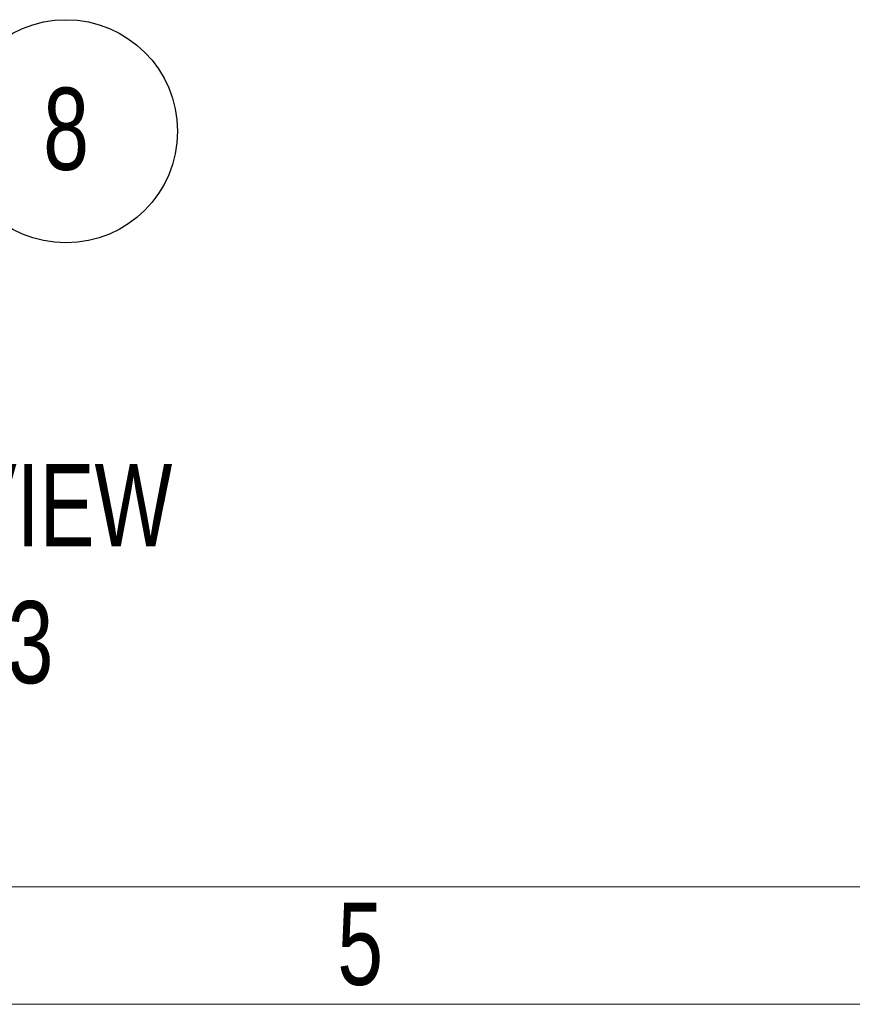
# Model space of a CAD drawing. Header units: millimetres. Extents: x 195 to 7681, y 65 to 5395.
# Tile 58 of 80: x 4712 to 5174, y 65 to 610. Entities that reach past the tile are written whole.
import ezdxf

# ---------------------------------------------------------------- set-up
doc = ezdxf.new("R2010")
doc.units = ezdxf.units.MM
doc.layers.add('COTAS', color=1, linetype='Continuous')
doc.styles.add('SLDTEXTSTYLE3', font='TXT', dxfattribs={"width": 0.75})

# ---------------------------------------------------------------- blocks, each defined once
blk = doc.blocks.new('SW_NOTE_0_39')
at = {"layer": 'COTAS', "color": 0, "ltscale": 13}
blk.add_circle((46.18, -41.05), 61.78, dxfattribs=at)
at = {"layer": 'COTAS', "color": 0, "ltscale": 13, "insert": (46.24, -16.93), "char_height": 45.5, "attachment_point": 2, "style": 'SLDTEXTSTYLE3'}
blk.add_mtext('8', dxfattribs=at)

msp = doc.modelspace()

# ---------------------------------------------------------------- linework, layer by layer
at = {"color": 7, "linetype": 'Continuous', "lineweight": 18, "ltscale": 13}
for p, q in [((7592, 130), (260, 130)), ((7657, 65), (195, 65))]:
    msp.add_line(p, q, dxfattribs=at)

# ---------------------------------------------------------------- block references
at = {"layer": 'COTAS', "ltscale": 13}
msp.add_blockref('SW_NOTE_0_39', (4691.88, 589.5), dxfattribs=at)

# ---------------------------------------------------------------- texts
at = {"color": 7, "linetype": 'Continuous', "lineweight": 0, "ltscale": 13, "insert": (4901.06, 121.24), "char_height": 45.5, "attachment_point": 2, "style": 'SLDTEXTSTYLE3'}
msp.add_mtext('5', dxfattribs=at)
at = {"layer": 'COTAS', "ltscale": 13, "insert": (4605.56, 364.14), "char_height": 45.5, "attachment_point": 2, "style": 'SLDTEXTSTYLE3'}
msp.add_mtext('ISOMETRIC VIEW^JSCALE 1:13', dxfattribs=at)

doc.saveas('drawing.dxf')
